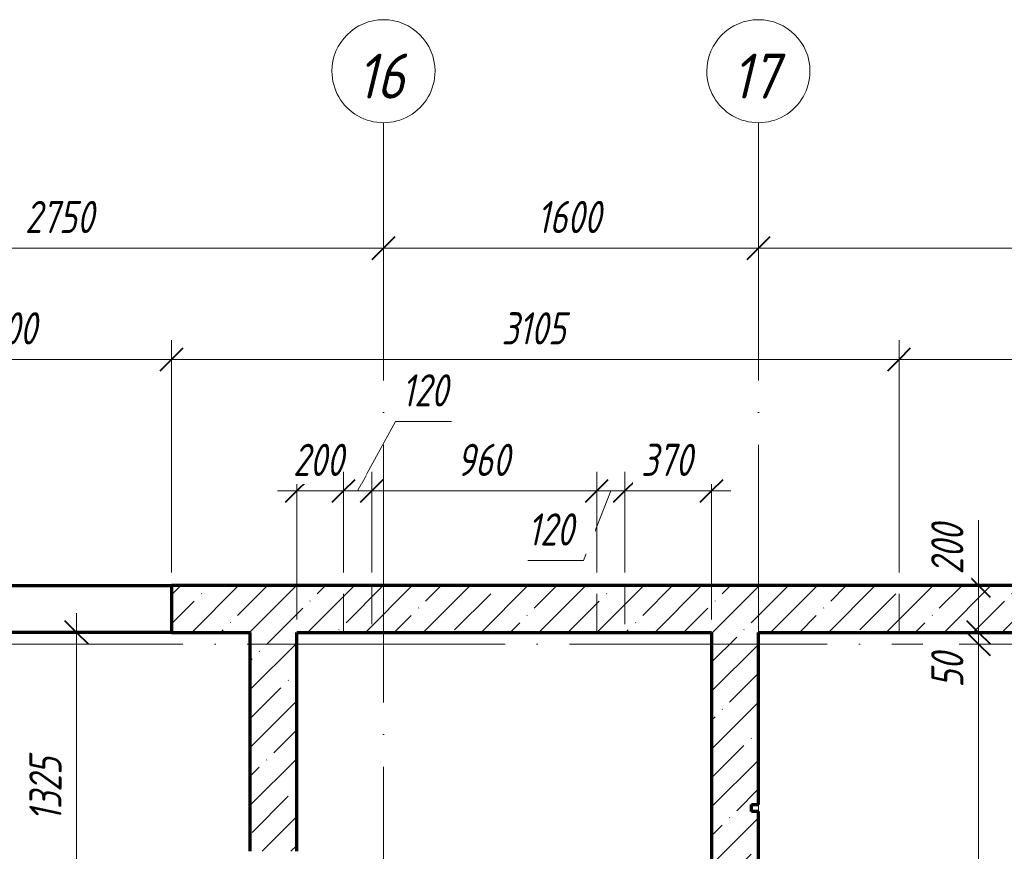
# Model space of a CAD drawing. Header units: millimetres. Extents: x 25602 to 56438, y 6682 to 19066.
# Tile 13 of 14: x 48448 to 52649, y 15515 to 19066. Entities that reach past the tile are written whole.
import ezdxf

# ---------------------------------------------------------------- set-up
doc = ezdxf.new("R2010")
doc.units = ezdxf.units.MM
doc.linetypes.add('ADSK_Линия сетки', pattern=[1375, 1100, -137.5, 0, -137.5])
doc.linetypes.add('ADSK_Невидимые', pattern=[275, 165, -110])
for name, color, linetype, lineweight in [('A-____-____-DIMS', 211, 'Continuous', 9), ('A-____-____-DIMS-55', 211, 'Continuous', 9), ('A-WALL-____-HDLN', 110, 'ADSK_Невидимые', 20), ('A-WALL-____-MCUT', 113, 'Continuous', 50), ('A-WALL-____-OTLN', 113, 'Continuous', 20), ('A-WALL-____-PATT', 111, 'Continuous', 50), ('S-GRID-____-IDEN', 1, 'Continuous', 20), ('S-GRID-____-OTLN', 1, 'Continuous', 9)]:
    doc.layers.add(name, color=color, linetype=linetype, lineweight=lineweight)
doc.styles.add('GOST Common_I', font='GOST Common Italic.ttf', dxfattribs={"width": 0.9, "height": 192.5})
doc.styles.add('GOST Common_I_1', font='GOST Common Italic.ttf', dxfattribs={"width": 0.8, "height": 137.5})
doc.dimstyles.new('ADSK_Округление_5мм__Узкий_', dxfattribs={"dimscale": 304.8, "dimtxt": 0.453694, "dimasz": 0.324803, "dimexe": 0.270669, "dimexo": 0.000592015, "dimgap": 0.072178, "dimtad": 1, "dimdec": 0, "dimlfac": 304.8, "dimrnd": 5, "dimdsep": 46, "dimtxsty": 'GOST Common_I_1', "dimblk1": 'OBLIQUE', "dimblk2": 'OBLIQUE', "dimsah": 1, "dimcen": 0.09, "dimdle": 0.270669, "dimazin": 0, "dimtfac": 1, "dimtdec": 4, "dimtix": 1, "dimtmove": 1, "dimatfit": 3, "dimfxl": 1, "dimtvp": 1, "dimtfill": 1, "dimtolj": 1, "dimtzin": 0, "dimlwd": 20, "dimlwe": 20, "dimarcsym": 2})
doc.dimstyles.new('ADSK_Округление_5мм__Узкий__1', dxfattribs={"dimscale": 304.8, "dimtxt": 0.453694, "dimasz": 0.324803, "dimexe": 0.270669, "dimexo": 0.000592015, "dimgap": 0.072178, "dimtad": 1, "dimdec": 0, "dimlfac": 304.8, "dimrnd": 5, "dimdsep": 46, "dimtxsty": 'GOST Common_I_1', "dimblk1": 'OBLIQUE', "dimblk2": 'OBLIQUE', "dimsah": 1, "dimcen": 0.09, "dimdle": 0.270669, "dimazin": 0, "dimtfac": 1, "dimtdec": 4, "dimtix": 1, "dimtmove": 0, "dimatfit": 3, "dimfxl": 1, "dimtvp": 1, "dimtfill": 1, "dimtolj": 1, "dimtzin": 0, "dimlwd": 20, "dimlwe": 20, "dimarcsym": 2})
pattern_1 = [(45, (16130.72, 8588.57), (-123.4785, 123.4785), []), (45, (16254.2, 8588.57), (-123.4785, 123.4785), [218.281, -43.656, 1.844, -41.812])]

# ---------------------------------------------------------------- blocks, each defined once
blk = doc.blocks.new('Ось сетки - Круг_Ø8 мм-6408-КЖ1_ПЭ_ВЭ15_Опалубка_Стены')
at = {"layer": 'S-GRID-____-IDEN'}
for start, end in [(90, 270), (270, 90)]:
    blk.add_arc((25822.1, 9000), 220, start, end, dxfattribs=at)
blk = doc.blocks.new('DIMBLOCK23-КЖ1_ПЭ_ВЭ15_Опалубка_Стены')
at = {"layer": 'A-____-____-DIMS-55', "lineweight": 40}
for p, q in [((47250, 18090.7), (47299.5, 18140.2)), ((50000, 18090.7), (50049.5, 18140.2)), ((47250, 18090.7), (47200.5, 18041.2)), ((50000, 18090.7), (49950.5, 18041.2))]:
    blk.add_line(p, q, dxfattribs=at)
at = {"layer": 'A-____-____-DIMS-55', "lineweight": 20}
for p, q in [((47250, 18090.7), (47250, 18105.7)), ((47250, 18090.7), (50000, 18090.7)), ((47250, 18090.7), (47250, 18008.2)), ((50000, 18090.7), (50000, 18105.7)), ((50000, 18090.7), (50000, 18008.2))]:
    blk.add_line(p, q, dxfattribs=at)
at = {"layer": 'A-____-____-DIMS-55', "color": 0, "lineweight": 20, "insert": (48470.3, 18292.4), "char_height": 137.5, "width": 371.262, "attachment_point": 1, "line_spacing_factor": 1.022761, "style": 'GOST Common_I_1', "bg_fill": 3, "box_fill_scale": 1.25, "bg_fill_color": 256, "bg_fill_true_color": 13158600, "bg_fill_transparency": 0}
blk.add_mtext('2750', dxfattribs=at)
blk = doc.blocks.new('_Oblique')
at = {"color": 0, "linetype": 'ByBlock', "lineweight": -2}
blk.add_line((-0.5, -0.5), (0.5, 0.5), dxfattribs=at)
blk = doc.blocks.new('DIMBLOCK24-КЖ1_ПЭ_ВЭ15_Опалубка_Стены')
at = {"layer": 'A-____-____-DIMS-55', "lineweight": 40}
for p, q in [((50000, 18090.7), (50049.5, 18140.2)), ((51600, 18090.7), (51649.5, 18140.2)), ((50000, 18090.7), (49950.5, 18041.2)), ((51600, 18090.7), (51550.5, 18041.2))]:
    blk.add_line(p, q, dxfattribs=at)
at = {"layer": 'A-____-____-DIMS-55', "lineweight": 20}
for p, q in [((50000, 18090.7), (50000, 18105.7)), ((50000, 18090.7), (51600, 18090.7)), ((50000, 18090.7), (50000, 18008.2)), ((51600, 18090.7), (51600, 18105.7)), ((51600, 18090.7), (51600, 18008.2))]:
    blk.add_line(p, q, dxfattribs=at)
at = {"layer": 'A-____-____-DIMS-55', "color": 0, "lineweight": 20, "insert": (50655.9, 18292.4), "char_height": 137.5, "width": 345.949, "attachment_point": 1, "line_spacing_factor": 1.022761, "style": 'GOST Common_I_1', "bg_fill": 3, "box_fill_scale": 1.25, "bg_fill_color": 256, "bg_fill_true_color": 13158600, "bg_fill_transparency": 0}
blk.add_mtext('1600', dxfattribs=at)
blk = doc.blocks.new('DIMBLOCK25-КЖ1_ПЭ_ВЭ15_Опалубка_Стены')
at = {"layer": 'A-____-____-DIMS-55', "lineweight": 40}
for p, q in [((51600, 18090.7), (51649.5, 18140.2)), ((54200, 18090.7), (54249.5, 18140.2)), ((51600, 18090.7), (51550.5, 18041.2)), ((54200, 18090.7), (54150.5, 18041.2))]:
    blk.add_line(p, q, dxfattribs=at)
at = {"layer": 'A-____-____-DIMS-55', "lineweight": 20}
for p, q in [((51600, 18090.7), (51600, 18105.7)), ((51600, 18090.7), (54200, 18090.7)), ((51600, 18090.7), (51600, 18008.2)), ((54200, 18090.7), (54200, 18105.7)), ((54200, 18090.7), (54200, 18008.2))]:
    blk.add_line(p, q, dxfattribs=at)
at = {"layer": 'A-____-____-DIMS-55', "color": 0, "lineweight": 20, "insert": (52745.3, 18292.4), "char_height": 137.5, "width": 371.262, "attachment_point": 1, "line_spacing_factor": 1.022761, "style": 'GOST Common_I_1', "bg_fill": 3, "box_fill_scale": 1.25, "bg_fill_color": 256, "bg_fill_true_color": 13158600, "bg_fill_transparency": 0}
blk.add_mtext('2600', dxfattribs=at)
blk = doc.blocks.new('DIMBLOCK64-КЖ1_ПЭ_ВЭ15_Опалубка_Стены')
at = {"layer": 'A-____-____-DIMS-55', "lineweight": 20}
for p, q in [((52538.8, 16929.4), (52538.8, 16669.8)), ((52538.8, 16732.5), (52538.8, 16450)), ((52538.8, 16650), (52456.3, 16650)), ((52538.8, 16669.8), (52538.8, 16550)), ((52538.8, 16650), (52553.8, 16650)), ((52538.8, 16450), (52456.3, 16450)), ((52538.8, 16450), (52553.8, 16450))]:
    blk.add_line(p, q, dxfattribs=at)
at = {"layer": 'A-____-____-DIMS-55', "lineweight": 40}
for p, q in [((52538.8, 16650), (52489.3, 16699.5)), ((52538.8, 16650), (52588.3, 16600.5)), ((52538.8, 16450), (52489.3, 16499.5)), ((52538.8, 16450), (52588.3, 16400.5))]:
    blk.add_line(p, q, dxfattribs=at)
at = {"layer": 'A-____-____-DIMS-55', "color": 0, "lineweight": 20, "insert": (52337.1, 16697.3), "char_height": 137.5, "width": 278.447, "attachment_point": 1, "rotation": 90, "line_spacing_factor": 1.022761, "style": 'GOST Common_I_1', "bg_fill": 3, "box_fill_scale": 1.25, "bg_fill_color": 256, "bg_fill_true_color": 13158600, "bg_fill_transparency": 0}
blk.add_mtext('200', dxfattribs=at)
blk = doc.blocks.new('DIMBLOCK65-КЖ1_ПЭ_ВЭ15_Опалубка_Стены')
at = {"layer": 'A-____-____-DIMS-55', "lineweight": 40}
for p, q in [((52538.8, 16450), (52489.3, 16499.5)), ((52538.8, 16400), (52489.3, 16449.5)), ((52538.8, 16450), (52588.3, 16400.5)), ((52538.8, 16400), (52588.3, 16350.5))]:
    blk.add_line(p, q, dxfattribs=at)
at = {"layer": 'A-____-____-DIMS-55', "lineweight": 20}
for p, q in [((52538.8, 16450), (52456.3, 16450)), ((52538.8, 16450), (52538.8, 16400)), ((52538.8, 16450), (52553.8, 16450)), ((52538.8, 16400), (52456.3, 16400)), ((52538.8, 16395.9), (52538.8, 16425)), ((52538.8, 16400), (52553.8, 16400)), ((52538.8, 16213.8), (52538.8, 16395.9))]:
    blk.add_line(p, q, dxfattribs=at)
at = {"layer": 'A-____-____-DIMS-55', "color": 0, "lineweight": 20, "insert": (52337.1, 16213.8), "char_height": 137.5, "width": 185.631, "attachment_point": 1, "rotation": 90, "line_spacing_factor": 1.022761, "style": 'GOST Common_I_1', "bg_fill": 3, "box_fill_scale": 1.25, "bg_fill_color": 256, "bg_fill_true_color": 13158600, "bg_fill_transparency": 0}
blk.add_mtext('50', dxfattribs=at)
blk = doc.blocks.new('DIMBLOCK66-КЖ1_ПЭ_ВЭ15_Опалубка_Стены')
at = {"layer": 'A-____-____-DIMS-55', "lineweight": 40}
for p, q in [((52538.8, 16400), (52489.3, 16449.5)), ((52538.8, 16400), (52588.3, 16350.5)), ((52538.8, 13680), (52489.3, 13729.5)), ((52538.8, 13680), (52588.3, 13630.5))]:
    blk.add_line(p, q, dxfattribs=at)
at = {"layer": 'A-____-____-DIMS-55', "lineweight": 20}
for p, q in [((52538.8, 16400), (52456.3, 16400)), ((52538.8, 16400), (52538.8, 13680)), ((52538.8, 16400), (52553.8, 16400)), ((52538.8, 13680), (51455, 13680)), ((52538.8, 13680), (52621.3, 13680))]:
    blk.add_line(p, q, dxfattribs=at)
at = {"layer": 'A-____-____-DIMS-55', "color": 0, "lineweight": 20, "insert": (52337.1, 14885.3), "char_height": 137.5, "width": 371.262, "attachment_point": 1, "rotation": 90, "line_spacing_factor": 1.022761, "style": 'GOST Common_I_1', "bg_fill": 3, "box_fill_scale": 1.25, "bg_fill_color": 256, "bg_fill_true_color": 13158600, "bg_fill_transparency": 0}
blk.add_mtext('2720', dxfattribs=at)
blk = doc.blocks.new('DIMBLOCK73-КЖ1_ПЭ_ВЭ15_Опалубка_Стены')
at = {"layer": 'A-____-____-DIMS-55', "lineweight": 20}
for p, q in [((47695, 17615.1), (47695, 17697.6)), ((49095, 17615.1), (49095, 17697.6)), ((47695, 17615.1), (49095, 17615.1)), ((47695, 17615.1), (47695, 16705)), ((49095, 17615.1), (49095, 16705))]:
    blk.add_line(p, q, dxfattribs=at)
at = {"layer": 'A-____-____-DIMS-55', "lineweight": 40}
for p, q in [((47695, 17615.1), (47744.5, 17664.6)), ((49095, 17615.1), (49144.5, 17664.6)), ((47695, 17615.1), (47645.5, 17565.6)), ((49095, 17615.1), (49045.5, 17565.6))]:
    blk.add_line(p, q, dxfattribs=at)
at = {"layer": 'A-____-____-DIMS-55', "color": 0, "lineweight": 20, "insert": (48245, 17816.8), "char_height": 137.5, "width": 360.012, "attachment_point": 1, "line_spacing_factor": 1.022761, "style": 'GOST Common_I_1', "bg_fill": 3, "box_fill_scale": 1.25, "bg_fill_color": 256, "bg_fill_true_color": 13158600, "bg_fill_transparency": 0}
blk.add_mtext('1400', dxfattribs=at)
blk = doc.blocks.new('DIMBLOCK74-КЖ1_ПЭ_ВЭ15_Опалубка_Стены')
at = {"layer": 'A-____-____-DIMS-55', "lineweight": 20}
for p, q in [((49095, 17615.1), (49095, 17697.6)), ((52200, 17615.1), (52200, 17697.6)), ((49095, 17615.1), (52200, 17615.1)), ((49095, 17615.1), (49095, 16705)), ((52200, 17615.1), (52200, 16705))]:
    blk.add_line(p, q, dxfattribs=at)
at = {"layer": 'A-____-____-DIMS-55', "lineweight": 40}
for p, q in [((49095, 17615.1), (49144.5, 17664.6)), ((52200, 17615.1), (52249.5, 17664.6)), ((49095, 17615.1), (49045.5, 17565.6)), ((52200, 17615.1), (52150.5, 17565.6))]:
    blk.add_line(p, q, dxfattribs=at)
at = {"layer": 'A-____-____-DIMS-55', "color": 0, "lineweight": 20, "insert": (50503.4, 17816.8), "char_height": 137.5, "width": 345.949, "attachment_point": 1, "line_spacing_factor": 1.022761, "style": 'GOST Common_I_1', "bg_fill": 3, "box_fill_scale": 1.25, "bg_fill_color": 256, "bg_fill_true_color": 13158600, "bg_fill_transparency": 0}
blk.add_mtext('3105', dxfattribs=at)
blk = doc.blocks.new('DIMBLOCK75-КЖ1_ПЭ_ВЭ15_Опалубка_Стены')
at = {"layer": 'A-____-____-DIMS-55', "lineweight": 20}
for p, q in [((52200, 17615.1), (52200, 17697.6)), ((53600, 17615.1), (53600, 17697.6)), ((52200, 17615.1), (53600, 17615.1)), ((52200, 17615.1), (52200, 16705)), ((53600, 17615.1), (53600, 16705))]:
    blk.add_line(p, q, dxfattribs=at)
at = {"layer": 'A-____-____-DIMS-55', "lineweight": 40}
for p, q in [((52200, 17615.1), (52249.5, 17664.6)), ((53600, 17615.1), (53649.5, 17664.6)), ((52200, 17615.1), (52150.5, 17565.6)), ((53600, 17615.1), (53550.5, 17565.6))]:
    blk.add_line(p, q, dxfattribs=at)
at = {"layer": 'A-____-____-DIMS-55', "color": 0, "lineweight": 20, "insert": (52750, 17816.8), "char_height": 137.5, "width": 360.012, "attachment_point": 1, "line_spacing_factor": 1.022761, "style": 'GOST Common_I_1', "bg_fill": 3, "box_fill_scale": 1.25, "bg_fill_color": 256, "bg_fill_true_color": 13158600, "bg_fill_transparency": 0}
blk.add_mtext('1400', dxfattribs=at)
blk = doc.blocks.new('DIMBLOCK92-КЖ1_ПЭ_ВЭ15_Опалубка_Стены')
at = {"layer": 'A-____-____-DIMS-55', "lineweight": 20}
for p, q in [((48690.3, 15125), (48690.3, 16532.5)), ((48690.3, 16450), (48675.3, 16450)), ((48690.3, 16450), (48772.8, 16450)), ((48690.3, 15125), (48607.8, 15125)), ((48690.3, 15125), (49375, 15125))]:
    blk.add_line(p, q, dxfattribs=at)
at = {"layer": 'A-____-____-DIMS-55', "lineweight": 40}
for p, q in [((48690.3, 16450), (48640.8, 16499.5)), ((48690.3, 16450), (48739.8, 16400.5)), ((48690.3, 15125), (48640.8, 15174.5)), ((48690.3, 15125), (48739.8, 15075.5))]:
    blk.add_line(p, q, dxfattribs=at)
at = {"layer": 'A-____-____-DIMS-55', "color": 0, "lineweight": 20, "insert": (48488.6, 15643.4), "char_height": 137.5, "width": 345.949, "attachment_point": 1, "rotation": 90, "line_spacing_factor": 1.022761, "style": 'GOST Common_I_1', "bg_fill": 3, "box_fill_scale": 1.25, "bg_fill_color": 256, "bg_fill_true_color": 13158600, "bg_fill_transparency": 0}
blk.add_mtext('1325', dxfattribs=at)
blk = doc.blocks.new('DIMBLOCK117-КЖ1_ПЭ_ВЭ15_Опалубка_Стены')
at = {"layer": 'A-____-____-DIMS-55', "lineweight": 20}
for p, q in [((49630, 17053.6), (49630, 17136.1)), ((49829.7, 17053.6), (49829.7, 17136.1)), ((49547.5, 17053.6), (49829.7, 17053.6)), ((49630, 17053.6), (49630, 16505)), ((49829.7, 17053.6), (49829.7, 16705))]:
    blk.add_line(p, q, dxfattribs=at)
at = {"layer": 'A-____-____-DIMS-55', "lineweight": 40}
for p, q in [((49630, 17053.6), (49679.5, 17103.1)), ((49829.7, 17053.6), (49879.2, 17103.1)), ((49630, 17053.6), (49580.5, 17004.1)), ((49829.7, 17053.6), (49780.2, 17004.1))]:
    blk.add_line(p, q, dxfattribs=at)
at = {"layer": 'A-____-____-DIMS-55', "color": 0, "lineweight": 20, "insert": (49613.9, 17255.3), "char_height": 137.5, "width": 278.447, "attachment_point": 1, "line_spacing_factor": 1.022761, "style": 'GOST Common_I_1', "bg_fill": 3, "box_fill_scale": 1.25, "bg_fill_color": 256, "bg_fill_true_color": 13158600, "bg_fill_transparency": 0}
blk.add_mtext('200', dxfattribs=at)
blk = doc.blocks.new('DIMBLOCK118-КЖ1_ПЭ_ВЭ15_Опалубка_Стены')
at = {"layer": 'A-____-____-DIMS-55', "lineweight": 20}
for p, q in [((50051.3, 17350.3), (49889.7, 17053.6)), ((50289.8, 17350.3), (50051.3, 17350.3)), ((49829.7, 17053.6), (49829.7, 17136.1)), ((49949.7, 17053.6), (49949.7, 17136.1)), ((49829.7, 17053.6), (49949.7, 17053.6)), ((49829.7, 17053.6), (49829.7, 16705)), ((49949.7, 17053.6), (49949.7, 16705))]:
    blk.add_line(p, q, dxfattribs=at)
at = {"layer": 'A-____-____-DIMS-55', "lineweight": 40}
for p, q in [((49829.7, 17053.6), (49879.2, 17103.1)), ((49949.7, 17053.6), (49999.2, 17103.1)), ((49829.7, 17053.6), (49780.2, 17004.1)), ((49949.7, 17053.6), (49900.2, 17004.1))]:
    blk.add_line(p, q, dxfattribs=at)
at = {"layer": 'A-____-____-DIMS-55', "color": 0, "lineweight": 20, "insert": (50078.8, 17552), "char_height": 137.5, "width": 253.133, "attachment_point": 1, "line_spacing_factor": 1.022761, "style": 'GOST Common_I_1', "bg_fill": 3, "box_fill_scale": 1.25, "bg_fill_color": 256, "bg_fill_true_color": 13158600, "bg_fill_transparency": 0}
blk.add_mtext('120', dxfattribs=at)
blk = doc.blocks.new('DIMBLOCK119-КЖ1_ПЭ_ВЭ15_Опалубка_Стены')
at = {"layer": 'A-____-____-DIMS-55', "lineweight": 20}
for p, q in [((49949.7, 17053.6), (49949.7, 17136.1)), ((50909.7, 17053.6), (50909.7, 17136.1)), ((49949.7, 17053.6), (50909.7, 17053.6)), ((49949.7, 17053.6), (49949.7, 16705)), ((50909.7, 17053.6), (50909.7, 16705))]:
    blk.add_line(p, q, dxfattribs=at)
at = {"layer": 'A-____-____-DIMS-55', "lineweight": 40}
for p, q in [((49949.7, 17053.6), (49999.2, 17103.1)), ((50909.7, 17053.6), (50959.2, 17103.1)), ((49949.7, 17053.6), (49900.2, 17004.1)), ((50909.7, 17053.6), (50860.2, 17004.1))]:
    blk.add_line(p, q, dxfattribs=at)
at = {"layer": 'A-____-____-DIMS-55', "color": 0, "lineweight": 20, "insert": (50313.7, 17255.3), "char_height": 137.5, "width": 278.447, "attachment_point": 1, "line_spacing_factor": 1.022761, "style": 'GOST Common_I_1', "bg_fill": 3, "box_fill_scale": 1.25, "bg_fill_color": 256, "bg_fill_true_color": 13158600, "bg_fill_transparency": 0}
blk.add_mtext('960', dxfattribs=at)
blk = doc.blocks.new('DIMBLOCK120-КЖ1_ПЭ_ВЭ15_Опалубка_Стены')
at = {"layer": 'A-____-____-DIMS-55', "lineweight": 20}
for p, q in [((50909.7, 17053.6), (50909.7, 17136.1)), ((51029.7, 17053.6), (51029.7, 17136.1)), ((50854, 16756.6), (50969.7, 17053.6)), ((50909.7, 17053.6), (51029.7, 17053.6)), ((50909.7, 17053.6), (50909.7, 16705)), ((51029.7, 17053.6), (51029.7, 16705)), ((50615.5, 16756.6), (50854, 16756.6))]:
    blk.add_line(p, q, dxfattribs=at)
at = {"layer": 'A-____-____-DIMS-55', "lineweight": 40}
for p, q in [((50909.7, 17053.6), (50959.2, 17103.1)), ((51029.7, 17053.6), (51079.2, 17103.1)), ((50909.7, 17053.6), (50860.2, 17004.1)), ((51029.7, 17053.6), (50980.2, 17004.1))]:
    blk.add_line(p, q, dxfattribs=at)
at = {"layer": 'A-____-____-DIMS-55', "color": 0, "lineweight": 20, "insert": (50615.5, 16958.3), "char_height": 137.5, "width": 253.133, "attachment_point": 1, "line_spacing_factor": 1.022761, "style": 'GOST Common_I_1', "bg_fill": 3, "box_fill_scale": 1.25, "bg_fill_color": 256, "bg_fill_true_color": 13158600, "bg_fill_transparency": 0}
blk.add_mtext('120', dxfattribs=at)
blk = doc.blocks.new('DIMBLOCK121-КЖ1_ПЭ_ВЭ15_Опалубка_Стены')
at = {"layer": 'A-____-____-DIMS-55', "lineweight": 20}
for p, q in [((51029.7, 17053.6), (51029.7, 17136.1)), ((51400, 17053.6), (51400, 17136.1)), ((51029.7, 17053.6), (51482.5, 17053.6)), ((51029.7, 17053.6), (51029.7, 16705)), ((51400, 17053.6), (51400, 16505))]:
    blk.add_line(p, q, dxfattribs=at)
at = {"layer": 'A-____-____-DIMS-55', "lineweight": 40}
for p, q in [((51029.7, 17053.6), (51079.2, 17103.1)), ((51400, 17053.6), (51449.5, 17103.1)), ((51029.7, 17053.6), (50980.2, 17004.1)), ((51400, 17053.6), (51350.5, 17004.1))]:
    blk.add_line(p, q, dxfattribs=at)
at = {"layer": 'A-____-____-DIMS-55', "color": 0, "lineweight": 20, "insert": (51098.9, 17255.3), "char_height": 137.5, "width": 278.447, "attachment_point": 1, "line_spacing_factor": 1.022761, "style": 'GOST Common_I_1', "bg_fill": 3, "box_fill_scale": 1.25, "bg_fill_color": 256, "bg_fill_true_color": 13158600, "bg_fill_transparency": 0}
blk.add_mtext('370', dxfattribs=at)

msp = doc.modelspace()

# ---------------------------------------------------------------- hatches: boundary and pattern name
at = {"layer": 'A-WALL-____-PATT', "lineweight": 9}
h = msp.add_hatch(dxfattribs=at)
h.set_pattern_fill('FP_1', color=256, style=0, pattern_type=2)
h.set_pattern_definition(pattern_1)
h.paths.add_polyline_path([(47050, 16450.001), (47695, 16450.001), (47695, 16650.001), (47050, 16650.001)])
h.paths.add_polyline_path([(49095, 16450.001), (54200, 16450.001), (54200, 16650.001), (49095, 16650.001)])
h = msp.add_hatch(dxfattribs=at)
h.set_pattern_fill('FP_1', color=256, style=0, pattern_type=2)
h.set_pattern_definition(pattern_1)
h.paths.add_polyline_path([(49429.9995, 11790.001), (49629.9995, 11790.001), (49629.9995, 12005.0392), (49429.9995, 12005.0392)])
h.paths.add_polyline_path([(49629.9995, 13395.0392), (49629.9995, 13825.0392), (49429.9995, 13825.0392), (49429.9995, 13395.0392)])
h.paths.add_polyline_path([(49629.9995, 15515.0392), (49629.9995, 16450.001), (49429.9995, 16450.001), (49429.9995, 15515.0392)])
h = msp.add_hatch(dxfattribs=at)
h.set_pattern_fill('FP_1', color=256, style=0, pattern_type=2)
h.set_pattern_definition(pattern_1)
h.paths.add_polyline_path([(51400, 10600.0013), (51600, 10600.0013), (51600, 11535.0017), (51570, 11535.0017), (51570, 11565.0017), (51600, 11565.0017), (51600, 15685.0013), (51570, 15685.0013), (51570, 15715.0013), (51600, 15715.0013), (51600, 16450.001), (51400, 16450.001), (51400, 11590.001)])

# ---------------------------------------------------------------- linework, layer by layer
at = {"layer": 'A-WALL-____-HDLN'}
for p, q in [((49829.7395, 16450.001), (49829.7395, 16650.001)), ((49949.7395, 16650.001), (49949.7395, 16450.001)), ((50909.7395, 16450.001), (50909.7395, 16650.001)), ((51029.7395, 16650.001), (51029.7395, 16450.001)), ((52200, 16450.001), (52200, 16650.001))]:
    msp.add_line(p, q, dxfattribs=at)
at = {"layer": 'A-WALL-____-MCUT', "lineweight": 70}
for p, q in [((54400, 16650.001), (49095, 16650.001)), ((49095, 16650.001), (49095, 16450.001)), ((49095, 16450.001), (49429.9995, 16450.001)), ((49429.9995, 16450.001), (49429.9995, 15515.0888)), ((49629.9995, 16450.001), (51400, 16450.001)), ((49629.9995, 15515.0888), (49629.9995, 16450.001)), ((51400, 16450.001), (51400, 13680.001)), ((51600, 15715.0013), (51600, 16450.001)), ((51600, 16450.001), (54200, 16450.001)), ((51570, 15685.0013), (51570, 15715.0013)), ((51570, 15715.0013), (51600, 15715.0013)), ((51600, 15685.0013), (51570, 15685.0013)), ((51600, 11565.0017), (51600, 15685.0013))]:
    msp.add_line(p, q, dxfattribs=at)
at = {"layer": 'A-WALL-____-OTLN', "lineweight": 70}
for p, q in [((47695, 16650.001), (49094.9504, 16650.001)), ((49095, 16450.001), (47695, 16450.001))]:
    msp.add_line(p, q, dxfattribs=at)
at = {"layer": 'S-GRID-____-OTLN', "linetype": 'ADSK_Линия сетки'}
for p, q in [((50000, 18626.091), (50000, 7131.6051)), ((51600, 18626.091), (51600, 7131.6051)), ((26042.1355, 16400.001), (55820.5055, 16400.001))]:
    msp.add_line(p, q, dxfattribs=at)

# ---------------------------------------------------------------- block references
at = {"layer": 'S-GRID-____-IDEN', "rotation": 269.9999999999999}
for p in [(41000, 44668.2266), (42600, 44668.2266)]:
    msp.add_blockref('Ось сетки - Круг_Ø8 мм-6408-КЖ1_ПЭ_ВЭ15_Опалубка_Стены', p, dxfattribs=at)

# ---------------------------------------------------------------- texts
at = {"layer": 'S-GRID-____-IDEN', "lineweight": 9, "char_height": 192.5, "width": 265.879659, "attachment_point": 1, "style": 'GOST Common_I'}
for s, insert in [('16', (49887.3494, 18921.5946)), ('17', (51487.3494, 18921.5946))]:
    msp.add_mtext(s, dxfattribs=dict(at, insert=insert))

# ---------------------------------------------------------------- next in the draw order: dimensions: what is measured, and where the dimension line sits
at = {"layer": 'A-____-____-DIMS', "lineweight": 20}
for base, p1, p2, override, picture, middle in [((50000, 18090.677), (47250, 18160.6805), (50000, 18160.6805), {"dimpost": '<>', "dimfxl": 2750}, 'DIMBLOCK23-КЖ1_ПЭ_ВЭ15_Опалубка_Стены', (48625, 18181.427)), ((49095, 17615.1196), (47695, 16650.001), (49095, 16650.001), {"dimpost": '<>', "dimfxl": 1400}, 'DIMBLOCK73-КЖ1_ПЭ_ВЭ15_Опалубка_Стены', (48395, 17706.755))]:
    dim = msp.add_linear_dim(base=base, p1=p1, p2=p2, dimstyle='ADSK_Округление_5мм__Узкий__1', override=override, dxfattribs=at)
    dim.commit()
    dim.dimension.update_dxf_attribs({"geometry": picture, "text_midpoint": middle})
dim = msp.add_linear_dim(base=(52538.7796, 16450.001), p1=(52608.7832, 16650.001), p2=(52608.7832, 16450.001), angle=90, dimstyle='ADSK_Округление_5мм__Узкий_', override={"dimpost": '<>', "dimfxl": 200}, dxfattribs=at)
dim.commit()
dim.dimension.update_dxf_attribs({"geometry": 'DIMBLOCK64-КЖ1_ПЭ_ВЭ15_Опалубка_Стены', "text_midpoint": (52428.7574, 16836.5549), "dimtype": 160, "text_rotation": 90})
dim = msp.add_linear_dim(base=(48690.3055, 16450.001), p1=(49429.9995, 15125.0392), p2=(48620.302, 16450.001), angle=90, dimstyle='ADSK_Округление_5мм__Узкий__1', override={"dimpost": '<>', "dimfxl": 1552.782616}, dxfattribs=at)
dim.commit()
dim.dimension.update_dxf_attribs({"geometry": 'DIMBLOCK92-КЖ1_ПЭ_ВЭ15_Опалубка_Стены', "text_midpoint": (48599.5555, 15787.5201)})

# ---------------------------------------------------------------- next in the draw order: dimensions: what is measured, and where the dimension line sits
for base, p1, p2, override, picture, middle in [((51600, 18090.677), (50000, 18160.6805), (51600, 18160.6805), {"dimpost": '<>', "dimfxl": 1600}, 'DIMBLOCK24-КЖ1_ПЭ_ВЭ15_Опалубка_Стены', (50800, 18182.3124)), ((52200, 17615.1196), (49095, 16650.001), (52200, 16650.001), {"dimpost": '<>', "dimfxl": 3105}, 'DIMBLOCK74-КЖ1_ПЭ_ВЭ15_Опалубка_Стены', (50647.5, 17705.8696))]:
    dim = msp.add_linear_dim(base=base, p1=p1, p2=p2, dimstyle='ADSK_Округление_5мм__Узкий__1', override=override, dxfattribs=at)
    dim.commit()
    dim.dimension.update_dxf_attribs({"geometry": picture, "text_midpoint": middle})
dim = msp.add_linear_dim(base=(52538.7796, 16400.001), p1=(52608.7832, 16450.001), p2=(52608.7832, 16400.001), angle=90, dimstyle='ADSK_Округление_5мм__Узкий_', override={"dimpost": '<>', "dimfxl": 50}, dxfattribs=at)
dim.commit()
dim.dimension.update_dxf_attribs({"geometry": 'DIMBLOCK65-КЖ1_ПЭ_ВЭ15_Опалубка_Стены', "text_midpoint": (52428.7574, 16306.5703), "dimtype": 160, "text_rotation": 90})

# ---------------------------------------------------------------- next in the draw order: dimensions: what is measured, and where the dimension line sits
for base, p1, p2, override, picture, middle in [((54200, 18090.677), (51600, 18160.6805), (54200, 18160.6805), {"dimpost": '<>', "dimfxl": 2600}, 'DIMBLOCK25-КЖ1_ПЭ_ВЭ15_Опалубка_Стены', (52900, 18182.3124)), ((53600, 17615.1196), (52200, 16650.001), (53600, 16650.001), {"dimpost": '<>', "dimfxl": 1400}, 'DIMBLOCK75-КЖ1_ПЭ_ВЭ15_Опалубка_Стены', (52900, 17706.755)), ((49829.7395, 17053.6455), (49629.9995, 16450.001), (49829.7395, 16650.001), {"dimpost": '<>', "dimfxl": 282.658925}, 'DIMBLOCK117-КЖ1_ПЭ_ВЭ15_Опалубка_Стены', (49729.8695, 17144.3955))]:
    dim = msp.add_linear_dim(base=base, p1=p1, p2=p2, dimstyle='ADSK_Округление_5мм__Узкий__1', override=override, dxfattribs=at)
    dim.commit()
    dim.dimension.update_dxf_attribs({"geometry": picture, "text_midpoint": middle})
dim = msp.add_linear_dim(base=(52538.7796, 13680.001), p1=(52608.7832, 16400.001), p2=(51400, 13680.001), angle=90, dimstyle='ADSK_Округление_5мм__Узкий__1', override={"dimpost": '<>', "dimfxl": 2976.500726}, dxfattribs=at)
dim.commit()
dim.dimension.update_dxf_attribs({"geometry": 'DIMBLOCK66-КЖ1_ПЭ_ВЭ15_Опалубка_Стены', "text_midpoint": (52448.0296, 15040.001)})

# ---------------------------------------------------------------- next in the draw order: dimensions: what is measured, and where the dimension line sits
dim = msp.add_linear_dim(base=(49949.7395, 17053.6455), p1=(49829.7395, 16650.001), p2=(49949.7395, 16650.001), dimstyle='ADSK_Округление_5мм__Узкий_', override={"dimpost": '<>', "dimfxl": 120}, dxfattribs=at)
dim.commit()
dim.dimension.update_dxf_attribs({"geometry": 'DIMBLOCK118-КЖ1_ПЭ_ВЭ15_Опалубка_Стены', "text_midpoint": (50205.3751, 17460.3575), "dimtype": 160})

# ---------------------------------------------------------------- next in the draw order: dimensions: what is measured, and where the dimension line sits
dim = msp.add_linear_dim(base=(50909.7395, 17053.6455), p1=(49949.7395, 16650.001), p2=(50909.7395, 16650.001), dimstyle='ADSK_Округление_5мм__Узкий__1', override={"dimpost": '<>', "dimfxl": 960}, dxfattribs=at)
dim.commit()
dim.dimension.update_dxf_attribs({"geometry": 'DIMBLOCK119-КЖ1_ПЭ_ВЭ15_Опалубка_Стены', "text_midpoint": (50429.7395, 17144.3955)})

# ---------------------------------------------------------------- next in the draw order: dimensions: what is measured, and where the dimension line sits
dim = msp.add_linear_dim(base=(51029.7395, 17053.6455), p1=(50909.7395, 16650.001), p2=(51029.7395, 16650.001), dimstyle='ADSK_Округление_5мм__Узкий_', override={"dimpost": '<>', "dimfxl": 120}, dxfattribs=at)
dim.commit()
dim.dimension.update_dxf_attribs({"geometry": 'DIMBLOCK120-КЖ1_ПЭ_ВЭ15_Опалубка_Стены', "text_midpoint": (50742.109, 16866.6677), "dimtype": 160})

# ---------------------------------------------------------------- next in the draw order: dimensions: what is measured, and where the dimension line sits
dim = msp.add_linear_dim(base=(51400, 17053.6455), p1=(51029.7395, 16650.001), p2=(51400, 16450.001), dimstyle='ADSK_Округление_5мм__Узкий__1', override={"dimpost": '<>', "dimfxl": 420.823997}, dxfattribs=at)
dim.commit()
dim.dimension.update_dxf_attribs({"geometry": 'DIMBLOCK121-КЖ1_ПЭ_ВЭ15_Опалубка_Стены', "text_midpoint": (51214.8698, 17144.3955)})

doc.saveas('drawing.dxf')
